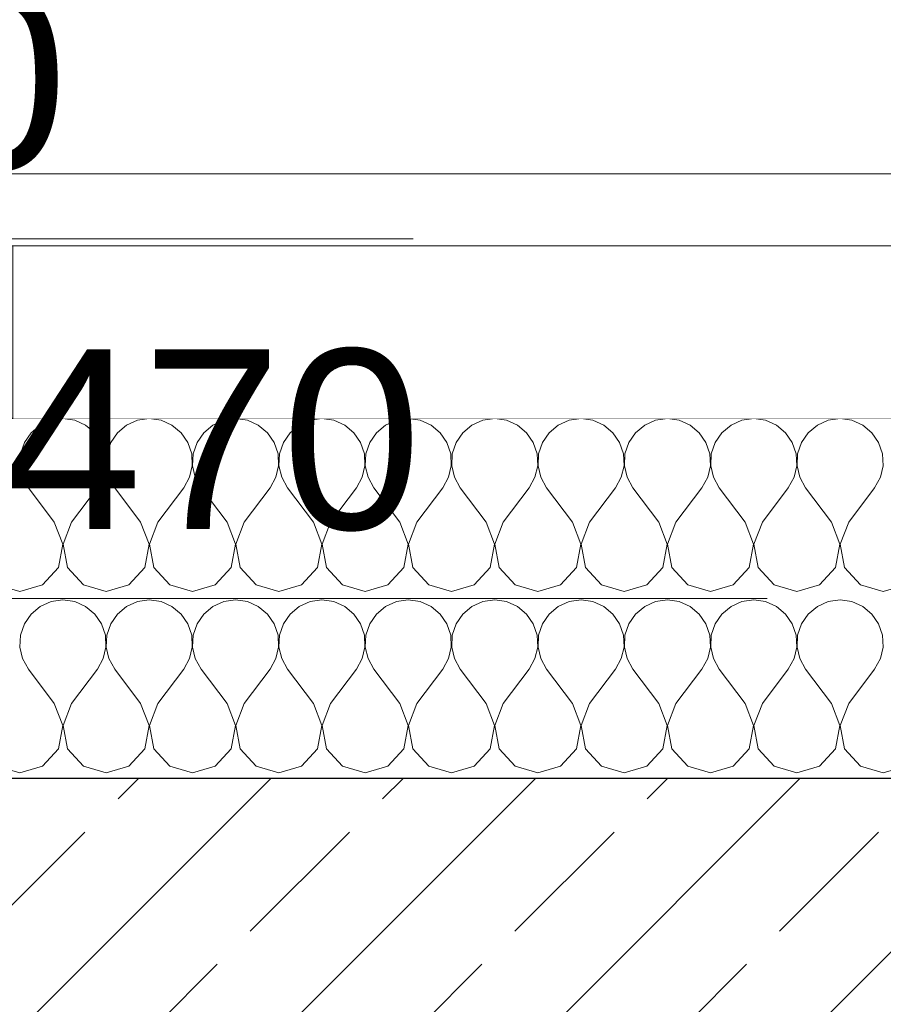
# Model space of a CAD drawing. Header units: millimetres. Extents: x 58537 to 97688, y -8921 to 14216.
# Tile 130 of 145: x 77010 to 77610, y 12313 to 12997. Entities that reach past the tile are written whole.
import ezdxf

# ---------------------------------------------------------------- set-up
doc = ezdxf.new("R2010")
doc.units = ezdxf.units.MM
doc.header["$MEASUREMENT"] = 0
doc.linetypes.add('Wipeout_Contour', pattern=[1000, 0, -1000])
for name, color, linetype in [('Nowe_A-Kominy', 7, 'Continuous'), ('Nowe_A-Kominy płyty', 7, 'Continuous'), ('Nowe_A-Stropy', 7, 'Continuous'), ('Nowe_A-Wymiary-Zewnętrzne', 7, 'Continuous')]:
    doc.layers.add(name, color=color, linetype=linetype)
for name, color, linetype, lineweight in [('Nowe_A-Kominy płyty_Nr_pióra__89', 7, 'Continuous', 13), ('Nowe_A-Kominy_Nr_pióra__87', 7, 'Continuous', 13), ('Nowe_A-Stropy_Nr_pióra__174', 7, 'Continuous', 5), ('Nowe_A-Stropy_Nr_pióra__29', 7, 'Continuous', 25), ('Nowe_A-Wymiary-Zewnętrzne_Nr_pióra__46', 5, 'Continuous', 15)]:
    doc.layers.add(name, color=color, linetype=linetype, lineweight=lineweight)
doc.layers.add('Nowe_A-Wymiary-Zewnętrzne_Nr_pióra__45', color=7, linetype='Continuous', lineweight=15, true_color=0x40a5ff)
doc.layers.add('Nowe_A-Wymiary-Zewnętrzne_Nr_pióra__85', color=7, linetype='Continuous', lineweight=13, true_color=0x80c2ff)
doc.styles.add('STYL_AUTOMATYCZNY_2', font='arial.ttf')
doc.dimstyles.new('STYL_AUTOMATYCZNY__1', dxfattribs={"dimtxt": 125, "dimasz": 47.5, "dimexe": 0.18, "dimexo": 20, "dimgap": 0, "dimtad": 1, "dimdec": 1, "dimlfac": 0.1, "dimzin": 0, "dimdsep": 46, "dimtxsty": 'STYL_AUTOMATYCZNY_2', "dimblk": 'ARROWHEAD_11', "dimblk1": 'ARROWHEAD_11', "dimblk2": 'ARROWHEAD_11', "dimcen": 0.09, "dimclrd": 256, "dimclre": 256, "dimclrt": 5, "dimadec": 1, "dimazin": 0, "dimtfac": 1, "dimtdec": 4, "dimtmove": 0, "dimatfit": 3, "dimfxl": 0, "dimtolj": 1, "dimtzin": 0, "dimarcsym": 0})

# ---------------------------------------------------------------- blocks, each defined once
blk = doc.blocks.new('ElemPrzekroju_361')
at = {"layer": 'Nowe_A-Stropy', "linetype": 'Continuous', "lineweight": 0, "true_color": 0x000000}
h = blk.add_hatch(dxfattribs=at)
h.set_pattern_fill('Beton_zbrojony', color=18, style=0, pattern_type=2)
h.set_pattern_definition([(45, (0, 0), (-91.92388, 91.92388), []), (45, (-45.96, 45.96), (-91.92388, 91.92388), [97.5, -32.5])])
h.paths.add_polyline_path([(75380.07, 12270), (77880.07, 12270), (77880.07, 12470), (75380.07, 12470)])
blk = doc.blocks.new('*X408')
at = {"layer": 'Nowe_A-Stropy_Nr_pióra__174', "color": 7, "linetype": 'Continuous', "lineweight": 5}
for p, q in [((77031.8, 12718.86), (77024.23, 12715.52)), ((77040, 12720), (77031.8, 12718.86)), ((77048.2, 12718.86), (77040, 12720)), ((77055.77, 12715.52), (77048.2, 12718.86)), ((77091.8, 12718.86), (77084.23, 12715.52)), ((77100, 12720), (77091.8, 12718.86)), ((77108.2, 12718.86), (77100, 12720)), ((77115.77, 12715.52), (77108.2, 12718.86)), ((77151.8, 12718.86), (77144.23, 12715.52)), ((77160, 12720), (77151.8, 12718.86)), ((77168.2, 12718.86), (77160, 12720)), ((77175.77, 12715.52), (77168.2, 12718.86)), ((77211.8, 12718.86), (77204.23, 12715.52)), ((77220, 12720), (77211.8, 12718.86)), ((77228.2, 12718.86), (77220, 12720)), ((77235.77, 12715.52), (77228.2, 12718.86)), ((77271.8, 12718.86), (77264.23, 12715.52)), ((77280, 12720), (77271.8, 12718.86)), ((77288.2, 12718.86), (77280, 12720)), ((77295.77, 12715.52), (77288.2, 12718.86)), ((77331.8, 12718.86), (77324.23, 12715.52)), ((77340, 12720), (77331.8, 12718.86)), ((77348.2, 12718.86), (77340, 12720)), ((77355.77, 12715.52), (77348.2, 12718.86)), ((77391.8, 12718.86), (77384.23, 12715.52)), ((77400, 12720), (77391.8, 12718.86)), ((77408.2, 12718.86), (77400, 12720)), ((77415.77, 12715.52), (77408.2, 12718.86)), ((77451.8, 12718.86), (77444.23, 12715.52)), ((77460, 12720), (77451.8, 12718.86)), ((77468.2, 12718.86), (77460, 12720)), ((77475.77, 12715.52), (77468.2, 12718.86)), ((77511.8, 12718.86), (77504.23, 12715.52)), ((77520, 12720), (77511.8, 12718.86)), ((77528.2, 12718.86), (77520, 12720)), ((77535.77, 12715.52), (77528.2, 12718.86)), ((77571.8, 12718.86), (77564.23, 12715.52)), ((77580, 12720), (77571.8, 12718.86)), ((77588.2, 12718.86), (77580, 12720)), ((77595.77, 12715.52), (77588.2, 12718.86)), ((77024.23, 12715.52), (77017.85, 12710.24)), ((77062.15, 12710.24), (77055.77, 12715.52)), ((77084.23, 12715.52), (77077.85, 12710.24)), ((77122.15, 12710.24), (77115.77, 12715.52)), ((77144.23, 12715.52), (77137.85, 12710.24)), ((77182.15, 12710.24), (77175.77, 12715.52)), ((77204.23, 12715.52), (77197.85, 12710.24)), ((77242.15, 12710.24), (77235.77, 12715.52)), ((77264.23, 12715.52), (77257.85, 12710.24)), ((77302.15, 12710.24), (77295.77, 12715.52)), ((77324.23, 12715.52), (77317.85, 12710.24)), ((77362.15, 12710.24), (77355.77, 12715.52)), ((77384.23, 12715.52), (77377.85, 12710.24)), ((77422.15, 12710.24), (77415.77, 12715.52)), ((77444.23, 12715.52), (77437.85, 12710.24)), ((77482.15, 12710.24), (77475.77, 12715.52)), ((77504.23, 12715.52), (77497.85, 12710.24)), ((77542.15, 12710.24), (77535.77, 12715.52)), ((77564.23, 12715.52), (77557.85, 12710.24)), ((77602.15, 12710.24), (77595.77, 12715.52)), ((77017.85, 12710.24), (77013.17, 12703.42)), ((77066.83, 12703.42), (77062.15, 12710.24)), ((77077.85, 12710.24), (77073.17, 12703.42)), ((77126.83, 12703.42), (77122.15, 12710.24)), ((77137.85, 12710.24), (77133.17, 12703.42)), ((77186.83, 12703.42), (77182.15, 12710.24)), ((77197.85, 12710.24), (77193.17, 12703.42)), ((77246.83, 12703.42), (77242.15, 12710.24)), ((77257.85, 12710.24), (77253.17, 12703.42)), ((77306.83, 12703.42), (77302.15, 12710.24)), ((77317.85, 12710.24), (77313.17, 12703.42)), ((77366.83, 12703.42), (77362.15, 12710.24)), ((77377.85, 12710.24), (77373.17, 12703.42)), ((77426.83, 12703.42), (77422.15, 12710.24)), ((77437.85, 12710.24), (77433.17, 12703.42)), ((77486.83, 12703.42), (77482.15, 12710.24)), ((77497.85, 12710.24), (77493.17, 12703.42)), ((77546.83, 12703.42), (77542.15, 12710.24)), ((77557.85, 12710.24), (77553.17, 12703.42)), ((77606.83, 12703.42), (77602.15, 12710.24)), ((77013.17, 12703.42), (77010.52, 12695.57)), ((77069.48, 12695.57), (77066.83, 12703.42)), ((77073.17, 12703.42), (77070.52, 12695.57)), ((77129.48, 12695.57), (77126.83, 12703.42)), ((77133.17, 12703.42), (77130.52, 12695.57)), ((77189.48, 12695.57), (77186.83, 12703.42)), ((77193.17, 12703.42), (77190.52, 12695.57)), ((77249.48, 12695.57), (77246.83, 12703.42)), ((77253.17, 12703.42), (77250.52, 12695.57)), ((77309.48, 12695.57), (77306.83, 12703.42)), ((77313.17, 12703.42), (77310.52, 12695.57)), ((77369.48, 12695.57), (77366.83, 12703.42)), ((77373.17, 12703.42), (77370.52, 12695.57)), ((77429.48, 12695.57), (77426.83, 12703.42)), ((77433.17, 12703.42), (77430.52, 12695.57)), ((77489.48, 12695.57), (77486.83, 12703.42)), ((77493.17, 12703.42), (77490.52, 12695.57)), ((77549.48, 12695.57), (77546.83, 12703.42)), ((77553.17, 12703.42), (77550.52, 12695.57)), ((77609.48, 12695.57), (77606.83, 12703.42)), ((77010.52, 12695.57), (77010.12, 12687.31)), ((77069.88, 12687.31), (77069.48, 12695.57)), ((77070.52, 12695.57), (77070.12, 12687.31)), ((77129.88, 12687.31), (77129.48, 12695.57)), ((77130.52, 12695.57), (77130.12, 12687.31)), ((77189.88, 12687.31), (77189.48, 12695.57)), ((77190.52, 12695.57), (77190.12, 12687.31)), ((77249.88, 12687.31), (77249.48, 12695.57)), ((77250.52, 12695.57), (77250.12, 12687.31)), ((77309.88, 12687.31), (77309.48, 12695.57)), ((77310.52, 12695.57), (77310.12, 12687.31)), ((77369.88, 12687.31), (77369.48, 12695.57)), ((77370.52, 12695.57), (77370.12, 12687.31)), ((77429.88, 12687.31), (77429.48, 12695.57)), ((77430.52, 12695.57), (77430.12, 12687.31)), ((77489.88, 12687.31), (77489.48, 12695.57)), ((77490.52, 12695.57), (77490.12, 12687.31)), ((77549.88, 12687.31), (77549.48, 12695.57)), ((77550.52, 12695.57), (77550.12, 12687.31)), ((77609.88, 12687.31), (77609.48, 12695.57)), ((77010.12, 12687.31), (77011.99, 12679.24)), ((77068.01, 12679.24), (77069.88, 12687.31)), ((77070.12, 12687.31), (77071.99, 12679.24)), ((77128.01, 12679.24), (77129.88, 12687.31)), ((77130.12, 12687.31), (77131.99, 12679.24)), ((77188.01, 12679.24), (77189.88, 12687.31)), ((77190.12, 12687.31), (77191.99, 12679.24)), ((77248.01, 12679.24), (77249.88, 12687.31)), ((77250.12, 12687.31), (77251.99, 12679.24)), ((77308.01, 12679.24), (77309.88, 12687.31)), ((77310.12, 12687.31), (77311.99, 12679.24)), ((77368.01, 12679.24), (77369.88, 12687.31)), ((77370.12, 12687.31), (77371.99, 12679.24)), ((77428.01, 12679.24), (77429.88, 12687.31)), ((77430.12, 12687.31), (77431.99, 12679.24)), ((77488.01, 12679.24), (77489.88, 12687.31)), ((77490.12, 12687.31), (77491.99, 12679.24)), ((77548.01, 12679.24), (77549.88, 12687.31)), ((77550.12, 12687.31), (77551.99, 12679.24)), ((77608.01, 12679.24), (77609.88, 12687.31)), ((77011.99, 12679.24), (77016, 12672)), ((77064, 12672), (77068.01, 12679.24)), ((77071.99, 12679.24), (77076, 12672)), ((77124, 12672), (77128.01, 12679.24)), ((77131.99, 12679.24), (77136, 12672)), ((77184, 12672), (77188.01, 12679.24)), ((77191.99, 12679.24), (77196, 12672)), ((77244, 12672), (77248.01, 12679.24)), ((77251.99, 12679.24), (77256, 12672)), ((77304, 12672), (77308.01, 12679.24)), ((77311.99, 12679.24), (77316, 12672)), ((77364, 12672), (77368.01, 12679.24)), ((77371.99, 12679.24), (77376, 12672)), ((77424, 12672), (77428.01, 12679.24)), ((77431.99, 12679.24), (77436, 12672)), ((77484, 12672), (77488.01, 12679.24)), ((77491.99, 12679.24), (77496, 12672)), ((77544, 12672), (77548.01, 12679.24)), ((77551.99, 12679.24), (77556, 12672)), ((77604, 12672), (77608.01, 12679.24)), ((77034, 12648), (77016, 12672)), ((77046, 12648), (77064, 12672)), ((77094, 12648), (77076, 12672)), ((77106, 12648), (77124, 12672)), ((77154, 12648), (77136, 12672)), ((77166, 12648), (77184, 12672)), ((77214, 12648), (77196, 12672)), ((77226, 12648), (77244, 12672)), ((77274, 12648), (77256, 12672)), ((77286, 12648), (77304, 12672)), ((77334, 12648), (77316, 12672)), ((77346, 12648), (77364, 12672)), ((77394, 12648), (77376, 12672)), ((77406, 12648), (77424, 12672)), ((77454, 12648), (77436, 12672)), ((77466, 12648), (77484, 12672)), ((77514, 12648), (77496, 12672)), ((77526, 12648), (77544, 12672)), ((77574, 12648), (77556, 12672)), ((77586, 12648), (77604, 12672)), ((77039.88, 12632.69), (77034, 12648)), ((77046, 12648), (77040.12, 12632.69)), ((77099.88, 12632.69), (77094, 12648)), ((77106, 12648), (77100.12, 12632.69)), ((77159.88, 12632.69), (77154, 12648)), ((77166, 12648), (77160.12, 12632.69)), ((77219.88, 12632.69), (77214, 12648)), ((77226, 12648), (77220.12, 12632.69)), ((77279.88, 12632.69), (77274, 12648)), ((77286, 12648), (77280.12, 12632.69)), ((77339.88, 12632.69), (77334, 12648)), ((77346, 12648), (77340.12, 12632.69)), ((77399.88, 12632.69), (77394, 12648)), ((77406, 12648), (77400.12, 12632.69)), ((77459.88, 12632.69), (77454, 12648)), ((77466, 12648), (77460.12, 12632.69)), ((77519.88, 12632.69), (77514, 12648)), ((77526, 12648), (77520.12, 12632.69)), ((77579.88, 12632.69), (77574, 12648)), ((77586, 12648), (77580.12, 12632.69)), ((77036.83, 12616.58), (77039.88, 12632.69)), ((77040.12, 12632.69), (77043.17, 12616.58)), ((77096.83, 12616.58), (77099.88, 12632.69)), ((77100.12, 12632.69), (77103.17, 12616.58)), ((77156.83, 12616.58), (77159.88, 12632.69)), ((77160.12, 12632.69), (77163.17, 12616.58)), ((77216.83, 12616.58), (77219.88, 12632.69)), ((77220.12, 12632.69), (77223.17, 12616.58)), ((77276.83, 12616.58), (77279.88, 12632.69)), ((77280.12, 12632.69), (77283.17, 12616.58)), ((77336.83, 12616.58), (77339.88, 12632.69)), ((77340.12, 12632.69), (77343.17, 12616.58)), ((77396.83, 12616.58), (77399.88, 12632.69)), ((77400.12, 12632.69), (77403.17, 12616.58)), ((77456.83, 12616.58), (77459.88, 12632.69)), ((77460.12, 12632.69), (77463.17, 12616.58)), ((77516.83, 12616.58), (77519.88, 12632.69)), ((77520.12, 12632.69), (77523.17, 12616.58)), ((77576.83, 12616.58), (77579.88, 12632.69)), ((77580.12, 12632.69), (77583.17, 12616.58)), ((77025.77, 12604.48), (77036.83, 12616.58)), ((77043.17, 12616.58), (77054.23, 12604.48)), ((77085.77, 12604.48), (77096.83, 12616.58)), ((77103.17, 12616.58), (77114.23, 12604.48)), ((77145.77, 12604.48), (77156.83, 12616.58)), ((77163.17, 12616.58), (77174.23, 12604.48)), ((77205.77, 12604.48), (77216.83, 12616.58)), ((77223.17, 12616.58), (77234.23, 12604.48)), ((77265.77, 12604.48), (77276.83, 12616.58)), ((77283.17, 12616.58), (77294.23, 12604.48)), ((77325.77, 12604.48), (77336.83, 12616.58)), ((77343.17, 12616.58), (77354.23, 12604.48)), ((77385.77, 12604.48), (77396.83, 12616.58)), ((77403.17, 12616.58), (77414.23, 12604.48)), ((77445.77, 12604.48), (77456.83, 12616.58)), ((77463.17, 12616.58), (77474.23, 12604.48)), ((77505.77, 12604.48), (77516.83, 12616.58)), ((77523.17, 12616.58), (77534.23, 12604.48)), ((77565.77, 12604.48), (77576.83, 12616.58)), ((77583.17, 12616.58), (77594.23, 12604.48)), ((76994.23, 12604.48), (77010, 12600)), ((77010, 12600), (77025.77, 12604.48)), ((77054.23, 12604.48), (77070, 12600)), ((77070, 12600), (77085.77, 12604.48)), ((77114.23, 12604.48), (77130, 12600)), ((77130, 12600), (77145.77, 12604.48)), ((77174.23, 12604.48), (77190, 12600)), ((77190, 12600), (77205.77, 12604.48)), ((77234.23, 12604.48), (77250, 12600)), ((77250, 12600), (77265.77, 12604.48)), ((77294.23, 12604.48), (77310, 12600)), ((77310, 12600), (77325.77, 12604.48)), ((77354.23, 12604.48), (77370, 12600)), ((77370, 12600), (77385.77, 12604.48)), ((77414.23, 12604.48), (77430, 12600)), ((77430, 12600), (77445.77, 12604.48)), ((77474.23, 12604.48), (77490, 12600)), ((77490, 12600), (77505.77, 12604.48)), ((77534.23, 12604.48), (77550, 12600)), ((77550, 12600), (77565.77, 12604.48)), ((77594.23, 12604.48), (77610, 12600)), ((77610, 12600), (77625.77, 12604.48)), ((77024.23, 12589.52), (77017.85, 12584.24)), ((77031.8, 12592.86), (77024.23, 12589.52)), ((77040, 12594), (77031.8, 12592.86)), ((77048.2, 12592.86), (77040, 12594)), ((77055.77, 12589.52), (77048.2, 12592.86)), ((77062.15, 12584.24), (77055.77, 12589.52)), ((77084.23, 12589.52), (77077.85, 12584.24)), ((77091.8, 12592.86), (77084.23, 12589.52)), ((77100, 12594), (77091.8, 12592.86)), ((77108.2, 12592.86), (77100, 12594)), ((77115.77, 12589.52), (77108.2, 12592.86)), ((77122.15, 12584.24), (77115.77, 12589.52)), ((77144.23, 12589.52), (77137.85, 12584.24)), ((77151.8, 12592.86), (77144.23, 12589.52)), ((77160, 12594), (77151.8, 12592.86)), ((77168.2, 12592.86), (77160, 12594)), ((77175.77, 12589.52), (77168.2, 12592.86)), ((77182.15, 12584.24), (77175.77, 12589.52)), ((77204.23, 12589.52), (77197.85, 12584.24)), ((77211.8, 12592.86), (77204.23, 12589.52)), ((77220, 12594), (77211.8, 12592.86)), ((77228.2, 12592.86), (77220, 12594)), ((77235.77, 12589.52), (77228.2, 12592.86)), ((77242.15, 12584.24), (77235.77, 12589.52)), ((77264.23, 12589.52), (77257.85, 12584.24)), ((77271.8, 12592.86), (77264.23, 12589.52)), ((77280, 12594), (77271.8, 12592.86)), ((77288.2, 12592.86), (77280, 12594)), ((77295.77, 12589.52), (77288.2, 12592.86)), ((77302.15, 12584.24), (77295.77, 12589.52)), ((77324.23, 12589.52), (77317.85, 12584.24)), ((77331.8, 12592.86), (77324.23, 12589.52)), ((77340, 12594), (77331.8, 12592.86)), ((77348.2, 12592.86), (77340, 12594)), ((77355.77, 12589.52), (77348.2, 12592.86)), ((77362.15, 12584.24), (77355.77, 12589.52)), ((77384.23, 12589.52), (77377.85, 12584.24)), ((77391.8, 12592.86), (77384.23, 12589.52)), ((77400, 12594), (77391.8, 12592.86)), ((77408.2, 12592.86), (77400, 12594)), ((77415.77, 12589.52), (77408.2, 12592.86)), ((77422.15, 12584.24), (77415.77, 12589.52)), ((77444.23, 12589.52), (77437.85, 12584.24)), ((77451.8, 12592.86), (77444.23, 12589.52)), ((77460, 12594), (77451.8, 12592.86)), ((77468.2, 12592.86), (77460, 12594)), ((77475.77, 12589.52), (77468.2, 12592.86)), ((77482.15, 12584.24), (77475.77, 12589.52)), ((77504.23, 12589.52), (77497.85, 12584.24)), ((77511.8, 12592.86), (77504.23, 12589.52)), ((77520, 12594), (77511.8, 12592.86)), ((77528.2, 12592.86), (77520, 12594)), ((77535.77, 12589.52), (77528.2, 12592.86)), ((77542.15, 12584.24), (77535.77, 12589.52)), ((77564.23, 12589.52), (77557.85, 12584.24)), ((77571.8, 12592.86), (77564.23, 12589.52)), ((77580, 12594), (77571.8, 12592.86)), ((77588.2, 12592.86), (77580, 12594)), ((77595.77, 12589.52), (77588.2, 12592.86)), ((77602.15, 12584.24), (77595.77, 12589.52)), ((77017.85, 12584.24), (77013.17, 12577.42)), ((77066.83, 12577.42), (77062.15, 12584.24)), ((77077.85, 12584.24), (77073.17, 12577.42)), ((77126.83, 12577.42), (77122.15, 12584.24)), ((77137.85, 12584.24), (77133.17, 12577.42)), ((77186.83, 12577.42), (77182.15, 12584.24)), ((77197.85, 12584.24), (77193.17, 12577.42)), ((77246.83, 12577.42), (77242.15, 12584.24)), ((77257.85, 12584.24), (77253.17, 12577.42)), ((77306.83, 12577.42), (77302.15, 12584.24)), ((77317.85, 12584.24), (77313.17, 12577.42)), ((77366.83, 12577.42), (77362.15, 12584.24)), ((77377.85, 12584.24), (77373.17, 12577.42)), ((77426.83, 12577.42), (77422.15, 12584.24)), ((77437.85, 12584.24), (77433.17, 12577.42)), ((77486.83, 12577.42), (77482.15, 12584.24)), ((77497.85, 12584.24), (77493.17, 12577.42)), ((77546.83, 12577.42), (77542.15, 12584.24)), ((77557.85, 12584.24), (77553.17, 12577.42)), ((77606.83, 12577.42), (77602.15, 12584.24)), ((77013.17, 12577.42), (77010.52, 12569.57)), ((77069.48, 12569.57), (77066.83, 12577.42)), ((77073.17, 12577.42), (77070.52, 12569.57)), ((77129.48, 12569.57), (77126.83, 12577.42)), ((77133.17, 12577.42), (77130.52, 12569.57)), ((77189.48, 12569.57), (77186.83, 12577.42)), ((77193.17, 12577.42), (77190.52, 12569.57)), ((77249.48, 12569.57), (77246.83, 12577.42)), ((77253.17, 12577.42), (77250.52, 12569.57)), ((77309.48, 12569.57), (77306.83, 12577.42)), ((77313.17, 12577.42), (77310.52, 12569.57)), ((77369.48, 12569.57), (77366.83, 12577.42)), ((77373.17, 12577.42), (77370.52, 12569.57)), ((77429.48, 12569.57), (77426.83, 12577.42)), ((77433.17, 12577.42), (77430.52, 12569.57)), ((77489.48, 12569.57), (77486.83, 12577.42)), ((77493.17, 12577.42), (77490.52, 12569.57)), ((77549.48, 12569.57), (77546.83, 12577.42)), ((77553.17, 12577.42), (77550.52, 12569.57)), ((77609.48, 12569.57), (77606.83, 12577.42)), ((77010.52, 12569.57), (77010.12, 12561.31)), ((77069.88, 12561.31), (77069.48, 12569.57)), ((77070.52, 12569.57), (77070.12, 12561.31)), ((77129.88, 12561.31), (77129.48, 12569.57)), ((77130.52, 12569.57), (77130.12, 12561.31)), ((77189.88, 12561.31), (77189.48, 12569.57)), ((77190.52, 12569.57), (77190.12, 12561.31)), ((77249.88, 12561.31), (77249.48, 12569.57)), ((77250.52, 12569.57), (77250.12, 12561.31)), ((77309.88, 12561.31), (77309.48, 12569.57)), ((77310.52, 12569.57), (77310.12, 12561.31)), ((77369.88, 12561.31), (77369.48, 12569.57)), ((77370.52, 12569.57), (77370.12, 12561.31)), ((77429.88, 12561.31), (77429.48, 12569.57)), ((77430.52, 12569.57), (77430.12, 12561.31)), ((77489.88, 12561.31), (77489.48, 12569.57)), ((77490.52, 12569.57), (77490.12, 12561.31)), ((77549.88, 12561.31), (77549.48, 12569.57)), ((77550.52, 12569.57), (77550.12, 12561.31)), ((77609.88, 12561.31), (77609.48, 12569.57)), ((77010.12, 12561.31), (77011.99, 12553.24)), ((77068.01, 12553.24), (77069.88, 12561.31)), ((77070.12, 12561.31), (77071.99, 12553.24)), ((77128.01, 12553.24), (77129.88, 12561.31)), ((77130.12, 12561.31), (77131.99, 12553.24)), ((77188.01, 12553.24), (77189.88, 12561.31)), ((77190.12, 12561.31), (77191.99, 12553.24)), ((77248.01, 12553.24), (77249.88, 12561.31)), ((77250.12, 12561.31), (77251.99, 12553.24)), ((77308.01, 12553.24), (77309.88, 12561.31)), ((77310.12, 12561.31), (77311.99, 12553.24)), ((77368.01, 12553.24), (77369.88, 12561.31)), ((77370.12, 12561.31), (77371.99, 12553.24)), ((77428.01, 12553.24), (77429.88, 12561.31)), ((77430.12, 12561.31), (77431.99, 12553.24)), ((77488.01, 12553.24), (77489.88, 12561.31)), ((77490.12, 12561.31), (77491.99, 12553.24)), ((77548.01, 12553.24), (77549.88, 12561.31)), ((77550.12, 12561.31), (77551.99, 12553.24)), ((77608.01, 12553.24), (77609.88, 12561.31)), ((77011.99, 12553.24), (77016, 12546)), ((77064, 12546), (77068.01, 12553.24)), ((77071.99, 12553.24), (77076, 12546)), ((77124, 12546), (77128.01, 12553.24)), ((77131.99, 12553.24), (77136, 12546)), ((77184, 12546), (77188.01, 12553.24)), ((77191.99, 12553.24), (77196, 12546)), ((77244, 12546), (77248.01, 12553.24)), ((77251.99, 12553.24), (77256, 12546)), ((77304, 12546), (77308.01, 12553.24)), ((77311.99, 12553.24), (77316, 12546)), ((77364, 12546), (77368.01, 12553.24)), ((77371.99, 12553.24), (77376, 12546)), ((77424, 12546), (77428.01, 12553.24)), ((77431.99, 12553.24), (77436, 12546)), ((77484, 12546), (77488.01, 12553.24)), ((77491.99, 12553.24), (77496, 12546)), ((77544, 12546), (77548.01, 12553.24)), ((77551.99, 12553.24), (77556, 12546)), ((77604, 12546), (77608.01, 12553.24)), ((77034, 12522), (77016, 12546)), ((77046, 12522), (77064, 12546)), ((77094, 12522), (77076, 12546)), ((77106, 12522), (77124, 12546)), ((77154, 12522), (77136, 12546)), ((77166, 12522), (77184, 12546)), ((77214, 12522), (77196, 12546)), ((77226, 12522), (77244, 12546)), ((77274, 12522), (77256, 12546)), ((77286, 12522), (77304, 12546)), ((77334, 12522), (77316, 12546)), ((77346, 12522), (77364, 12546)), ((77394, 12522), (77376, 12546)), ((77406, 12522), (77424, 12546)), ((77454, 12522), (77436, 12546)), ((77466, 12522), (77484, 12546)), ((77514, 12522), (77496, 12546)), ((77526, 12522), (77544, 12546)), ((77574, 12522), (77556, 12546)), ((77586, 12522), (77604, 12546)), ((77039.88, 12506.69), (77034, 12522)), ((77046, 12522), (77040.12, 12506.69)), ((77099.88, 12506.69), (77094, 12522)), ((77106, 12522), (77100.12, 12506.69)), ((77159.88, 12506.69), (77154, 12522)), ((77166, 12522), (77160.12, 12506.69)), ((77219.88, 12506.69), (77214, 12522)), ((77226, 12522), (77220.12, 12506.69)), ((77279.88, 12506.69), (77274, 12522)), ((77286, 12522), (77280.12, 12506.69)), ((77339.88, 12506.69), (77334, 12522)), ((77346, 12522), (77340.12, 12506.69)), ((77399.88, 12506.69), (77394, 12522)), ((77406, 12522), (77400.12, 12506.69)), ((77459.88, 12506.69), (77454, 12522)), ((77466, 12522), (77460.12, 12506.69)), ((77519.88, 12506.69), (77514, 12522)), ((77526, 12522), (77520.12, 12506.69)), ((77579.88, 12506.69), (77574, 12522)), ((77586, 12522), (77580.12, 12506.69)), ((77036.83, 12490.58), (77039.88, 12506.69)), ((77040.12, 12506.69), (77043.17, 12490.58)), ((77096.83, 12490.58), (77099.88, 12506.69)), ((77100.12, 12506.69), (77103.17, 12490.58)), ((77156.83, 12490.58), (77159.88, 12506.69)), ((77160.12, 12506.69), (77163.17, 12490.58)), ((77216.83, 12490.58), (77219.88, 12506.69)), ((77220.12, 12506.69), (77223.17, 12490.58)), ((77276.83, 12490.58), (77279.88, 12506.69)), ((77280.12, 12506.69), (77283.17, 12490.58)), ((77336.83, 12490.58), (77339.88, 12506.69)), ((77340.12, 12506.69), (77343.17, 12490.58)), ((77396.83, 12490.58), (77399.88, 12506.69)), ((77400.12, 12506.69), (77403.17, 12490.58)), ((77456.83, 12490.58), (77459.88, 12506.69)), ((77460.12, 12506.69), (77463.17, 12490.58)), ((77516.83, 12490.58), (77519.88, 12506.69)), ((77520.12, 12506.69), (77523.17, 12490.58)), ((77576.83, 12490.58), (77579.88, 12506.69)), ((77580.12, 12506.69), (77583.17, 12490.58)), ((77025.77, 12478.48), (77036.83, 12490.58)), ((77043.17, 12490.58), (77054.23, 12478.48)), ((77085.77, 12478.48), (77096.83, 12490.58)), ((77103.17, 12490.58), (77114.23, 12478.48)), ((77145.77, 12478.48), (77156.83, 12490.58)), ((77163.17, 12490.58), (77174.23, 12478.48)), ((77205.77, 12478.48), (77216.83, 12490.58)), ((77223.17, 12490.58), (77234.23, 12478.48)), ((77265.77, 12478.48), (77276.83, 12490.58)), ((77283.17, 12490.58), (77294.23, 12478.48)), ((77325.77, 12478.48), (77336.83, 12490.58)), ((77343.17, 12490.58), (77354.23, 12478.48)), ((77385.77, 12478.48), (77396.83, 12490.58)), ((77403.17, 12490.58), (77414.23, 12478.48)), ((77445.77, 12478.48), (77456.83, 12490.58)), ((77463.17, 12490.58), (77474.23, 12478.48)), ((77505.77, 12478.48), (77516.83, 12490.58)), ((77523.17, 12490.58), (77534.23, 12478.48)), ((77565.77, 12478.48), (77576.83, 12490.58)), ((77583.17, 12490.58), (77594.23, 12478.48)), ((76994.23, 12478.48), (77010, 12474)), ((77010, 12474), (77025.77, 12478.48)), ((77054.23, 12478.48), (77070, 12474)), ((77070, 12474), (77085.77, 12478.48)), ((77114.23, 12478.48), (77130, 12474)), ((77130, 12474), (77145.77, 12478.48)), ((77174.23, 12478.48), (77190, 12474)), ((77190, 12474), (77205.77, 12478.48)), ((77234.23, 12478.48), (77250, 12474)), ((77250, 12474), (77265.77, 12478.48)), ((77294.23, 12478.48), (77310, 12474)), ((77310, 12474), (77325.77, 12478.48)), ((77354.23, 12478.48), (77370, 12474)), ((77370, 12474), (77385.77, 12478.48)), ((77414.23, 12478.48), (77430, 12474)), ((77430, 12474), (77445.77, 12478.48)), ((77474.23, 12478.48), (77490, 12474)), ((77490, 12474), (77505.77, 12478.48)), ((77534.23, 12478.48), (77550, 12474)), ((77550, 12474), (77565.77, 12478.48)), ((77594.23, 12478.48), (77610, 12474)), ((77610, 12474), (77625.77, 12478.48))]:
    blk.add_line(p, q, dxfattribs=at)
blk = doc.blocks.new('ElemPrzekroju_362')
at = {"layer": 'Nowe_A-Stropy_Nr_pióra__29', "color": 7, "linetype": 'Continuous', "lineweight": 25}
blk.add_line((78310.07, 12720), (74950.07, 12720), dxfattribs=at)
at = {"layer": 'Nowe_A-Stropy_Nr_pióra__29', "color": 7, "linetype": 'Continuous', "lineweight": 25, "flags": 128}
blk.add_lwpolyline([(78130.07, 12470), (77880.07, 12470), (75380.07, 12470), (75130.07, 12470)], dxfattribs=at)
at = {"layer": 'Nowe_A-Stropy', "lineweight": 0}
blk.add_blockref('*X408', (0, 0), dxfattribs=at)
blk = doc.blocks.new('ElemPrzekroju_436')
at = {"color": 254, "linetype": 'Wipeout_Contour', "lineweight": 0, "ltscale": 312253.310504}
blk.add_wipeout([(77015.07, 12840), (77005.07, 12840), (77005.07, 12720), (77015.07, 12720)], dxfattribs=at).dxf.layer = 'Nowe_A-Kominy'
at = {"layer": 'Nowe_A-Kominy_Nr_pióra__87', "color": 7, "linetype": 'Continuous', "lineweight": 13}
blk.add_line((77005.07, 12720), (77005.07, 12840), dxfattribs=at)
blk = doc.blocks.new('ElemPrzekroju_437')
at = {"color": 254, "linetype": 'Wipeout_Contour', "lineweight": 0, "ltscale": 314779.316996}
blk.add_wipeout([(77015.07, 12840), (77015.07, 12720), (78285.07, 12720), (78285.07, 12840)], dxfattribs=at).dxf.layer = 'Nowe_A-Kominy'
at = {"layer": 'Nowe_A-Kominy_Nr_pióra__87', "color": 7, "linetype": 'Continuous', "lineweight": 13}
blk.add_line((78285.07, 12720), (78285.07, 12840), dxfattribs=at)
blk = doc.blocks.new('ElemPrzekroju_438')
at = {"color": 254, "linetype": 'Wipeout_Contour', "lineweight": 0, "ltscale": 314814.959857}
blk.add_wipeout([(76955.07, 12890), (76955.07, 12840), (78335.07, 12840), (78335.07, 12890)], dxfattribs=at).dxf.layer = 'Nowe_A-Kominy płyty'
at = {"layer": 'Nowe_A-Kominy płyty_Nr_pióra__89', "color": 7, "linetype": 'Continuous', "lineweight": 13}
for p, q in [((76955.07, 12840), (76955.07, 12890)), ((76955.07, 12890), (78335.07, 12890)), ((78335.07, 12840), (78335.07, 12890)), ((76955.07, 12840), (78335.07, 12840))]:
    blk.add_line(p, q, dxfattribs=at)
blk = doc.blocks.new('Wymiary_5', base_point=(76630.07, 12470))
at = {"layer": 'Nowe_A-Wymiary-Zewnętrzne_Nr_pióra__45', "linetype": 'Continuous', "lineweight": 15, "true_color": 0x40a5ff}
blk.add_hatch(color=161, dxfattribs=at).paths.add_polyline_path([(76630.07, 12470), (76755.07, 12595), (76505.07, 12595)])
at = {"layer": 'Nowe_A-Wymiary-Zewnętrzne_Nr_pióra__45', "color": 161, "linetype": 'Continuous', "lineweight": 15, "true_color": 0x40a5ff}
for p, q in [((76630.07, 12470), (76505.07, 12595)), ((76505.07, 12595), (76755.07, 12595)), ((76755.07, 12595), (76630.07, 12470)), ((76755.07, 12595), (77529.4, 12595))]:
    blk.add_line(p, q, dxfattribs=at)
at = {"layer": 'Nowe_A-Wymiary-Zewnętrzne_Nr_pióra__85', "color": 151, "linetype": 'Continuous', "lineweight": 13, "true_color": 0x80c2ff}
for q in [(76536.32, 12470), (76723.82, 12470)]:
    blk.add_line((76630.07, 12470), q, dxfattribs=at)
at = {"layer": 'Nowe_A-Wymiary-Zewnętrzne_Nr_pióra__46', "color": 5, "lineweight": 15, "insert": (76755.07, 12620), "char_height": 125, "attachment_point": 7, "style": 'STYL_AUTOMATYCZNY_2'}
blk.add_mtext('\\A1;{\\pql;\\fArial|b0|i0|c238|p0;\\W1.000000;12,470}', dxfattribs=at)
blk = doc.blocks.new('Wymiary_11', base_point=(76384.1, 12720))
at = {"layer": 'Nowe_A-Wymiary-Zewnętrzne_Nr_pióra__45', "color": 161, "linetype": 'Continuous', "lineweight": 15, "true_color": 0x40a5ff}
for p, q in [((76384.1, 12720), (76259.1, 12845)), ((76259.1, 12845), (76509.1, 12845)), ((76509.1, 12845), (76384.1, 12720)), ((76509.1, 12845), (77283.44, 12845))]:
    blk.add_line(p, q, dxfattribs=at)
at = {"layer": 'Nowe_A-Wymiary-Zewnętrzne_Nr_pióra__85', "color": 151, "linetype": 'Continuous', "lineweight": 13, "true_color": 0x80c2ff}
for q in [(76290.35, 12720), (76477.85, 12720)]:
    blk.add_line((76384.1, 12720), q, dxfattribs=at)
at = {"layer": 'Nowe_A-Wymiary-Zewnętrzne_Nr_pióra__46', "color": 5, "lineweight": 15, "insert": (76509.1, 12870), "char_height": 125, "attachment_point": 7, "style": 'STYL_AUTOMATYCZNY_2'}
blk.add_mtext('\\A1;{\\pql;\\fArial|b0|i0|c238|p0;\\W1.000000;12,720}', dxfattribs=at)
blk = doc.blocks.new('*D641')
at = {"layer": 'Nowe_A-Wymiary-Zewnętrzne_Nr_pióra__45', "linetype": 'Continuous', "lineweight": 15, "true_color": 0x40a5ff}
for points in [[(90247.75, 12846.37), (90248.7, 12841.59), (90251.41, 12837.54), (90255.47, 12834.83), (90260.25, 12833.87), (90265.03, 12834.83), (90269.09, 12837.54), (90271.8, 12841.59), (90272.75, 12846.37), (90271.8, 12851.16), (90269.09, 12855.21), (90265.03, 12857.92), (90260.25, 12858.87), (90255.47, 12857.92), (90251.41, 12855.21), (90248.7, 12851.16)], [(90247.75, 11690), (90248.7, 11685.22), (90251.41, 11681.16), (90255.47, 11678.45), (90260.25, 11677.5), (90265.03, 11678.45), (90269.09, 11681.16), (90271.8, 11685.22), (90272.75, 11690), (90271.8, 11694.78), (90269.09, 11698.84), (90265.03, 11701.55), (90260.25, 11702.5), (90255.47, 11701.55), (90251.41, 11698.84), (90248.7, 11694.78)]]:
    blk.add_hatch(color=161, dxfattribs=at).paths.add_polyline_path(points)
at = {"layer": 'Nowe_A-Wymiary-Zewnętrzne_Nr_pióra__45', "color": 161, "linetype": 'Continuous', "lineweight": 15, "true_color": 0x40a5ff}
for centre in [(90260.25, 12846.37), (90260.25, 11690)]:
    blk.add_circle(centre, 12.5, dxfattribs=at)
at = {"layer": 'Nowe_A-Wymiary-Zewnętrzne_Nr_pióra__85', "color": 151, "linetype": 'Continuous', "lineweight": 13, "true_color": 0x80c2ff}
for p, q in [((90260.25, 12858.87), (90260.25, 12871.37)), ((90247.75, 12846.37), (90213.38, 12846.37)), ((90307.13, 12846.37), (90272.75, 12846.37)), ((90260.25, 11702.5), (90260.25, 12833.87)), ((90247.75, 11690), (90213.38, 11690)), ((90307.13, 11690), (90272.75, 11690))]:
    blk.add_line(p, q, dxfattribs=at)
at = {"layer": 'Nowe_A-Wymiary-Zewnętrzne_Nr_pióra__46', "color": 5, "lineweight": 15, "insert": (90235.25, 12060.05), "char_height": 125, "attachment_point": 7, "rotation": 90, "style": 'STYL_AUTOMATYCZNY_2'}
blk.add_mtext('\\A1;{\\pql;\\fArial|b0|i0|c238|p0;\\W1.000000;115,6}', dxfattribs=at)
blk = doc.blocks.new('ARROWHEAD_11')
at = {"color": 0, "linetype": 'Continuous', "lineweight": 0}
blk.add_line((0, 0), (-1, 0), dxfattribs=at)
at = {"color": 0, "linetype": 'Continuous', "lineweight": 0, "const_width": 0.25, "flags": 128}
blk.add_lwpolyline([(-0.125, 0, 1), (0.125, 0, 1)], format="xyb", close=True, dxfattribs=at)
blk = doc.blocks.new('*D657')
at = {"layer": 'Nowe_A-Wymiary-Zewnętrzne_Nr_pióra__45', "linetype": 'Continuous', "lineweight": 15, "true_color": 0x40a5ff}
for points in [[(93212.75, 12740), (93213.7, 12735.22), (93216.41, 12731.16), (93220.47, 12728.45), (93225.25, 12727.5), (93230.03, 12728.45), (93234.09, 12731.16), (93236.8, 12735.22), (93237.75, 12740), (93236.8, 12744.78), (93234.09, 12748.84), (93230.03, 12751.55), (93225.25, 12752.5), (93220.47, 12751.55), (93216.41, 12748.84), (93213.7, 12744.78)], [(93212.75, 10870), (93213.7, 10865.22), (93216.41, 10861.16), (93220.47, 10858.45), (93225.25, 10857.5), (93230.03, 10858.45), (93234.09, 10861.16), (93236.8, 10865.22), (93237.75, 10870), (93236.8, 10874.78), (93234.09, 10878.84), (93230.03, 10881.55), (93225.25, 10882.5), (93220.47, 10881.55), (93216.41, 10878.84), (93213.7, 10874.78)]]:
    blk.add_hatch(color=161, dxfattribs=at).paths.add_polyline_path(points)
at = {"layer": 'Nowe_A-Wymiary-Zewnętrzne_Nr_pióra__45', "color": 161, "linetype": 'Continuous', "lineweight": 15, "true_color": 0x40a5ff}
for centre in [(93225.25, 12740), (93225.25, 10870)]:
    blk.add_circle(centre, 12.5, dxfattribs=at)
at = {"layer": 'Nowe_A-Wymiary-Zewnętrzne_Nr_pióra__85', "color": 151, "linetype": 'Continuous', "lineweight": 13, "true_color": 0x80c2ff}
for p, q in [((93212.75, 12740), (93178.38, 12740)), ((93272.13, 12740), (93237.75, 12740)), ((93225.25, 10882.5), (93225.25, 12727.5)), ((93212.75, 10870), (93178.38, 10870)), ((93272.13, 10870), (93237.75, 10870))]:
    blk.add_line(p, q, dxfattribs=at)
at = {"layer": 'Nowe_A-Wymiary-Zewnętrzne_Nr_pióra__46', "color": 5, "lineweight": 15, "char_height": 125, "attachment_point": 7, "rotation": 90, "style": 'STYL_AUTOMATYCZNY_2'}
for s, insert in [('\\A1;{\\pql;\\fArial|b0|i0|c238|p0;\\W1.000000;10,6}', (93200.25, 12393.85)), ('\\A1;{\\pql;\\fArial|b0|i0|c238|p0;\\W1.000000;187,0}', (93200.25, 11423.68))]:
    blk.add_mtext(s, dxfattribs=dict(at, insert=insert))
blk = doc.blocks.new('*D658')
at = {"layer": 'Nowe_A-Wymiary-Zewnętrzne_Nr_pióra__45', "linetype": 'Continuous', "lineweight": 15, "true_color": 0x40a5ff}
for points in [[(93212.75, 12846.37), (93213.7, 12841.59), (93216.41, 12837.54), (93220.47, 12834.83), (93225.25, 12833.87), (93230.03, 12834.83), (93234.09, 12837.54), (93236.8, 12841.59), (93237.75, 12846.37), (93236.8, 12851.16), (93234.09, 12855.21), (93230.03, 12857.92), (93225.25, 12858.87), (93220.47, 12857.92), (93216.41, 12855.21), (93213.7, 12851.16)], [(93212.75, 12740), (93213.7, 12735.22), (93216.41, 12731.16), (93220.47, 12728.45), (93225.25, 12727.5), (93230.03, 12728.45), (93234.09, 12731.16), (93236.8, 12735.22), (93237.75, 12740), (93236.8, 12744.78), (93234.09, 12748.84), (93230.03, 12751.55), (93225.25, 12752.5), (93220.47, 12751.55), (93216.41, 12748.84), (93213.7, 12744.78)]]:
    blk.add_hatch(color=161, dxfattribs=at).paths.add_polyline_path(points)
at = {"layer": 'Nowe_A-Wymiary-Zewnętrzne_Nr_pióra__45', "color": 161, "linetype": 'Continuous', "lineweight": 15, "true_color": 0x40a5ff}
for centre in [(93225.25, 12846.37), (93225.25, 12740)]:
    blk.add_circle(centre, 12.5, dxfattribs=at)
at = {"layer": 'Nowe_A-Wymiary-Zewnętrzne_Nr_pióra__85', "color": 151, "linetype": 'Continuous', "lineweight": 13, "true_color": 0x80c2ff}
for p, q in [((93225.25, 12858.87), (93225.25, 12871.37)), ((93212.75, 12846.37), (93178.38, 12846.37)), ((93272.13, 12846.37), (93237.75, 12846.37)), ((93225.25, 12752.5), (93225.25, 12833.87)), ((93212.75, 12740), (93178.38, 12740)), ((93272.13, 12740), (93237.75, 12740))]:
    blk.add_line(p, q, dxfattribs=at)
blk = doc.blocks.new('*D659')
at = {"layer": 'Nowe_A-Wymiary-Zewnętrzne_Nr_pióra__45', "linetype": 'Continuous', "lineweight": 15, "true_color": 0x40a5ff}
for points in [[(93474.79, 12846.37), (93475.74, 12841.59), (93478.45, 12837.54), (93482.5, 12834.83), (93487.29, 12833.87), (93492.07, 12834.83), (93496.13, 12837.54), (93498.84, 12841.59), (93499.79, 12846.37), (93498.84, 12851.16), (93496.13, 12855.21), (93492.07, 12857.92), (93487.29, 12858.87), (93482.5, 12857.92), (93478.45, 12855.21), (93475.74, 12851.16)], [(93474.79, 0), (93475.74, -4.78), (93478.45, -8.84), (93482.5, -11.55), (93487.29, -12.5), (93492.07, -11.55), (93496.13, -8.84), (93498.84, -4.78), (93499.79, 0), (93498.84, 4.78), (93496.13, 8.84), (93492.07, 11.55), (93487.29, 12.5), (93482.5, 11.55), (93478.45, 8.84), (93475.74, 4.78)]]:
    blk.add_hatch(color=161, dxfattribs=at).paths.add_polyline_path(points)
at = {"layer": 'Nowe_A-Wymiary-Zewnętrzne_Nr_pióra__45', "color": 161, "linetype": 'Continuous', "lineweight": 15, "true_color": 0x40a5ff}
for centre in [(93487.29, 12846.37), (93487.29, 0)]:
    blk.add_circle(centre, 12.5, dxfattribs=at)
at = {"layer": 'Nowe_A-Wymiary-Zewnętrzne_Nr_pióra__85', "color": 151, "linetype": 'Continuous', "lineweight": 13, "true_color": 0x80c2ff}
for p, q in [((93487.29, 12858.87), (93487.29, 12871.37)), ((93474.79, 12846.37), (93440.41, 12846.37)), ((93534.16, 12846.37), (93499.79, 12846.37)), ((93487.29, 12.5), (93487.29, 12833.87)), ((93474.79, 0), (93440.41, 0)), ((93534.16, 0), (93499.79, 0)), ((93487.29, -25), (93487.29, -12.5))]:
    blk.add_line(p, q, dxfattribs=at)
at = {"layer": 'Nowe_A-Wymiary-Zewnętrzne_Nr_pióra__46', "color": 5, "lineweight": 15, "insert": (93462.29, 6137.21), "char_height": 125, "attachment_point": 7, "rotation": 90, "style": 'STYL_AUTOMATYCZNY_2'}
blk.add_mtext('\\A1;{\\pql;\\fArial|b0|i0|c238|p0;\\W1.000000;1\xa0284,6}', dxfattribs=at)

msp = doc.modelspace()

# ---------------------------------------------------------------- block references
at = {"layer": 'Nowe_A-Stropy', "lineweight": 0}
for name in ['ElemPrzekroju_362', 'ElemPrzekroju_361']:
    msp.add_blockref(name, (0, 0), dxfattribs=at)

# ---------------------------------------------------------------- next in the draw order: block references
at = {"layer": 'Nowe_A-Kominy', "lineweight": 0}
msp.add_blockref('ElemPrzekroju_436', (0, 0), dxfattribs=at)

# ---------------------------------------------------------------- next in the draw order: block references
msp.add_blockref('ElemPrzekroju_437', (0, 0), dxfattribs=at)

# ---------------------------------------------------------------- next in the draw order: block references
at = {"layer": 'Nowe_A-Kominy płyty', "lineweight": 0}
msp.add_blockref('ElemPrzekroju_438', (0, 0), dxfattribs=at)
at = {"layer": 'Nowe_A-Wymiary-Zewnętrzne', "color": 151, "linetype": 'Continuous', "lineweight": 13, "true_color": 0x80c2ff}
msp.add_blockref('Wymiary_5', (76630.07, 12470), dxfattribs=at)

# ---------------------------------------------------------------- next in the draw order: dimensions: what is measured, and where the dimension line sits
dim = msp.add_linear_dim(base=(93225.25, 12740), p1=(64770.07, 10870), p2=(64770.07, 12740), angle=90, dimstyle='STYL_AUTOMATYCZNY__1', dxfattribs=at)
dim.commit()
dim.dimension.update_dxf_attribs({"geometry": '*D657', "text_midpoint": (93137.75, 11633.07), "dimtype": 160, "text_rotation": 90})

# ---------------------------------------------------------------- next in the draw order: block references
msp.add_blockref('Wymiary_11', (76384.1, 12720), dxfattribs=at)

# ---------------------------------------------------------------- next in the draw order: dimensions: what is measured, and where the dimension line sits
for base, p1, picture, middle in [((90260.25, 12846.37), (65340.07, 11690), '*D641', (90172.75, 12269.44)), ((93225.25, 12846.37), (64770.07, 12740), '*D658', (93137.75, 12555.67)), ((93487.29, 12846.37), (64770.07, 0), '*D659', (93399.79, 6418.33))]:
    dim = msp.add_linear_dim(base=base, p1=p1, p2=(64717.21, 12846.37), angle=90, dimstyle='STYL_AUTOMATYCZNY__1', dxfattribs=at)
    dim.commit()
    dim.dimension.update_dxf_attribs({"geometry": picture, "text_midpoint": middle, "dimtype": 160, "text_rotation": 90})

doc.saveas('drawing.dxf')
